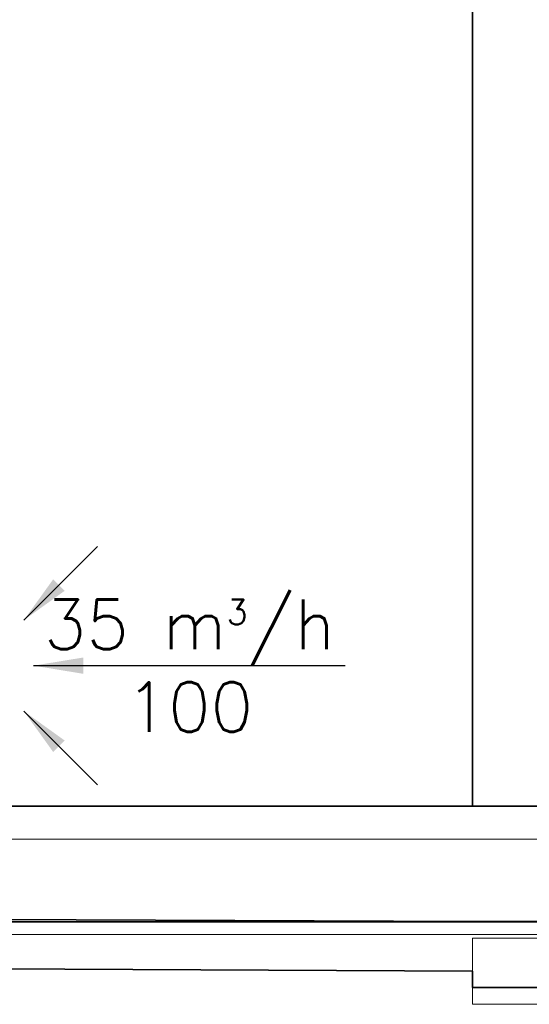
# Model space of a CAD drawing. Header units: millimetres. Extents: x -8078 to 234695, y -4319 to 602442.
# Tile 113 of 152: x 81300 to 82842, y 282114 to 285096. Entities that reach past the tile are written whole.
import ezdxf

# ---------------------------------------------------------------- set-up
doc = ezdxf.new("R2010")
doc.units = ezdxf.units.MM
doc.header["$MEASUREMENT"] = 0
for name, color, linetype in [('#podkład', 252, 'Continuous'), ('- A - ocieplenie', 7, 'Continuous'), ('FLUID-WK6-150-ARRGR', 7, 'Continuous'), ('Konstrukcja - Stropy', 7, 'Continuous'), ('Konstrukcja - Ściany zewnętrzne', 7, 'Continuous'), ('Okna Archicada', 7, 'Continuous')]:
    doc.layers.add(name, color=color, linetype=linetype)
doc.styles.add('FDBES', font='simplex.shx')
doc.dimstyles.new('FDBES', dxfattribs={"dimscale": 50, "dimtxt": 4, "dimasz": 2.5, "dimexe": 0.8, "dimexo": 2, "dimgap": 1, "dimtad": 1, "dimdsep": 46, "dimtxsty": 'FDBES', "dimcen": 2.5, "dimclrd": 4, "dimclre": 5, "dimadec": 0, "dimazin": 0, "dimtfac": 1, "dimtmove": 0, "dimatfit": 3, "dimfxl": 1, "dimarcsym": 0})

# ---------------------------------------------------------------- blocks, each defined once
blk = doc.blocks.new('UHYGFFFF')
at = {"layer": '- A - ocieplenie', "color": 252, "linetype": 'Continuous', "lineweight": 35, "ltscale": 100}
for p, q in [((22278.4, 382883.5), (19937.5, 382893.7)), ((22842.6, 382882.6), (22278.4, 382883.5)), ((19937.5, 382743.7), (22278, 382733.5)), ((22278, 382733.5), (22277.8, 382683.5)), ((22277.8, 382683.5), (22882.6, 382682.6))]:
    blk.add_line(p, q, dxfattribs=at)
at = {"layer": '- A - ocieplenie', "color": 252, "linetype": 'Continuous', "lineweight": 20, "ltscale": 100}
for p, q in [((22278.1, 382832.6), (22278.1, 382632.6)), ((22842.6, 382832.6), (22278.1, 382832.6)), ((22278.1, 382632.6), (22892.6, 382632.6))]:
    blk.add_line(p, q, dxfattribs=at)
at = {"layer": 'Konstrukcja - Stropy', "color": 252, "linetype": 'Continuous', "lineweight": 13, "ltscale": 100}
blk.add_line((19935.6, 382844.5), (22477.6, 382844.5), dxfattribs=at)
at = {"layer": 'Konstrukcja - Ściany zewnętrzne', "color": 252, "linetype": 'Continuous', "lineweight": 35, "ltscale": 100}
for p, q in [((22277.6, 389247.6), (22277.6, 383232.6)), ((22477.6, 383232.6), (20287.5, 383232.6)), ((19937.5, 382882.6), (22477.6, 382882.6))]:
    blk.add_line(p, q, dxfattribs=at)
at = {"layer": 'Okna Archicada', "color": 252, "linetype": 'Continuous', "lineweight": 13, "ltscale": 100}
blk.add_line((20180, 383132.6), (49624.6, 383132.6), dxfattribs=at)
blk = doc.blocks.new('*U56263')
at = {"color": 7, "lineweight": -2, "insert": (0, 471.4), "char_height": 150, "attachment_point": 5, "rotation": 90, "style": 'FDBES'}
blk.add_mtext('35 m{\\A2;\\H0.5x;3}/h\\P100', dxfattribs=at)
at = {"color": 5, "lineweight": -2}
blk.add_leader([(0, 0), (0, 942.9)], dimstyle='FDBES', override={"dimscale": 60, "dimclrd": 5}, dxfattribs=at)
blk = doc.blocks.new('*U56264')
at = {"color": 5, "lineweight": -2}
blk.add_leader([(0, 0), (-222.7, 222.7)], dimstyle='FDBES', override={"dimscale": 60, "dimclrd": 5}, dxfattribs=at)
blk = doc.blocks.new('*U56265')
at = {"color": 5, "lineweight": -2}
blk.add_leader([(0, 0), (222.7, 222.7)], dimstyle='FDBES', override={"dimscale": 60, "dimclrd": 5}, dxfattribs=at)

msp = doc.modelspace()

# ---------------------------------------------------------------- block references
at = {"layer": '#podkład'}
msp.add_blockref('UHYGFFFF', (60392.7, -100518.7), dxfattribs=at)
at = {"layer": 'FLUID-WK6-150-ARRGR', "color": 7, "lineweight": -2, "rotation": 270}
for name, p in [('*U56264', (81312.9, 283277.7, 1384)), ('*U56263', (81342.2, 283139.5, 1384)), ('*U56265', (81312.9, 283001.3, 1384))]:
    msp.add_blockref(name, p, dxfattribs=at)

doc.saveas('drawing.dxf')
